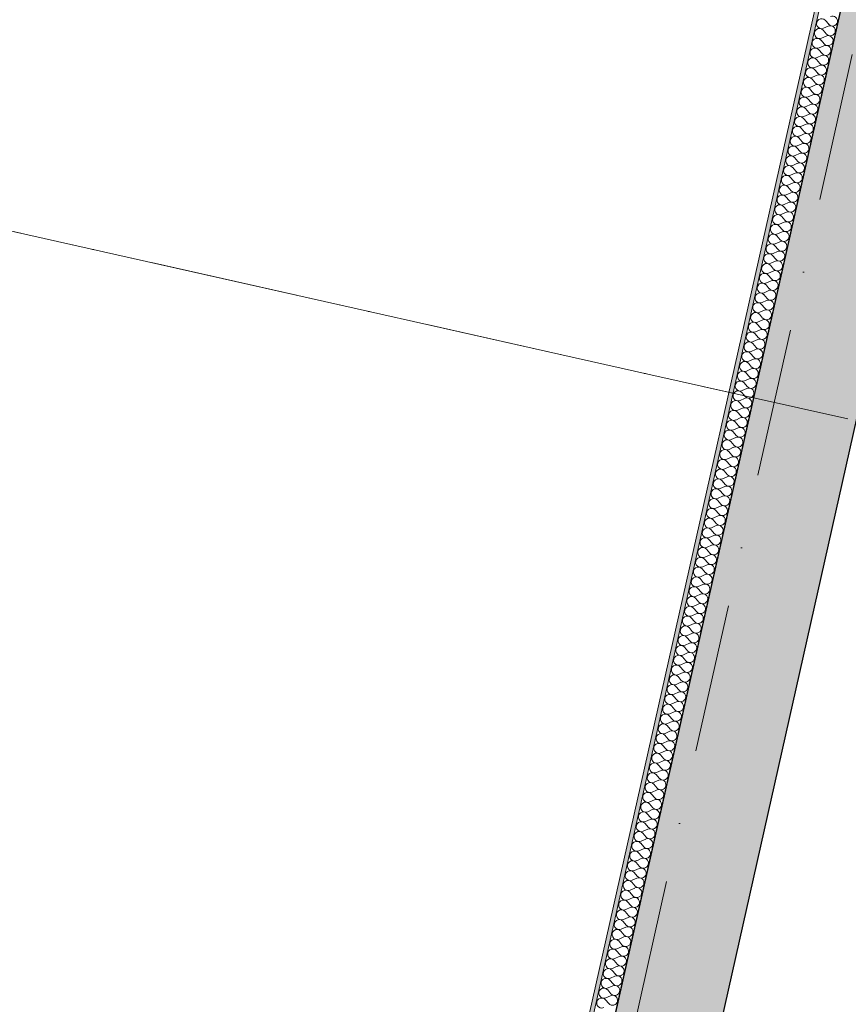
# Model space of a CAD drawing. Header units: millimetres. Extents: x -7218511 to -6645009, y 6003432 to 6221853.
# Tile 48 of 147: x -7185976 to -7184010, y 6142782 to 6145118. Entities that reach past the tile are written whole.
import ezdxf
from ezdxf.enums import TextEntityAlignment as Align

# ---------------------------------------------------------------- set-up
doc = ezdxf.new("R2010")
doc.units = ezdxf.units.MM
doc.header["$MEASUREMENT"] = 0
doc.linetypes.add('Штрихпунктирная', pattern=[670.277762, 352.777767, -176.388884, 0, -141.111112])
for name, color, linetype, lineweight in [('АР-рампа.АР_Ном._пера__1', 7, 'Continuous', 0), ('АР-Стены_внешние_.АР_Ном._пера__1', 7, 'Continuous', 0), ('АР-Стены_Перегородки_межквартирные_200.АР_Ном._пера__1', 7, 'Continuous', 15), ('АР-Чертеж-Оси_Осевые размеры.АР_Ном._пера__120', 7, 'Continuous', 0)]:
    doc.layers.add(name, color=color, linetype=linetype, lineweight=lineweight)
for name, color, linetype in [('АР-Стены_внешние_.АР', 7, 'Continuous'), ('АР-Стены_Перегородки_межквартирные_200.АР', 7, 'Continuous'), ('АР-Чертеж-Оси_Осевые размеры.АР', 7, 'Continuous')]:
    doc.layers.add(name, color=color, linetype=linetype)
doc.styles.add('РЎР“Р•РќР•Р\xa0Р\x98Р\xa0_РЎРўР\x98Р›Р¬_4', font='GOTHIC.TTF')

# ---------------------------------------------------------------- blocks, each defined once
blk = doc.blocks.new('*X375', base_point=(-6566190.3, 6562677.8))
at = {"layer": 'АР-Стены_Перегородки_межквартирные_200.АР_Ном._пера__1', "color": 7, "linetype": 'Continuous', "lineweight": 0}
for p, q in [((-7184064.1, 6145115.9), (-7184056.3, 6145106.9)), ((-7184069.3, 6145092.7), (-7184061.6, 6145083.6)), ((-7184068.2, 6145097.3), (-7184057.4, 6145102.2)), ((-7184074.5, 6145069.5), (-7184066.8, 6145060.4)), ((-7184073.5, 6145074.1), (-7184062.6, 6145079)), ((-7184079.7, 6145046.2), (-7184072, 6145037.2)), ((-7184078.7, 6145050.9), (-7184067.8, 6145055.8)), ((-7184084.9, 6145023), (-7184077.2, 6145014)), ((-7184083.9, 6145027.7), (-7184073, 6145032.5)), ((-7184090.2, 6144999.8), (-7184082.4, 6144990.7)), ((-7184089.1, 6145004.4), (-7184078.3, 6145009.3)), ((-7184095.4, 6144976.5), (-7184087.6, 6144967.5)), ((-7184094.3, 6144981.2), (-7184083.5, 6144986.1)), ((-7184100.6, 6144953.3), (-7184092.9, 6144944.3)), ((-7184099.5, 6144958), (-7184088.7, 6144962.8)), ((-7184105.8, 6144930.1), (-7184098.1, 6144921)), ((-7184104.8, 6144934.7), (-7184093.9, 6144939.6)), ((-7184111, 6144906.9), (-7184103.3, 6144897.8)), ((-7184110, 6144911.5), (-7184099.1, 6144916.4)), ((-7184116.2, 6144883.6), (-7184108.5, 6144874.6)), ((-7184115.2, 6144888.3), (-7184104.3, 6144893.2)), ((-7184121.5, 6144860.4), (-7184113.7, 6144851.3)), ((-7184120.4, 6144865), (-7184109.6, 6144869.9)), ((-7184126.7, 6144837.2), (-7184118.9, 6144828.1)), ((-7184125.6, 6144841.8), (-7184114.8, 6144846.7)), ((-7184131.9, 6144813.9), (-7184124.2, 6144804.9)), ((-7184130.8, 6144818.6), (-7184120, 6144823.5)), ((-7184137.1, 6144790.7), (-7184129.4, 6144781.6)), ((-7184136.1, 6144795.3), (-7184125.2, 6144800.2)), ((-7184142.3, 6144767.5), (-7184134.6, 6144758.4)), ((-7184141.3, 6144772.1), (-7184130.4, 6144777)), ((-7184147.5, 6144744.2), (-7184139.8, 6144735.2)), ((-7184146.5, 6144748.9), (-7184135.6, 6144753.8)), ((-7184152.8, 6144721), (-7184145, 6144711.9)), ((-7184151.7, 6144725.7), (-7184140.9, 6144730.5)), ((-7184158, 6144697.8), (-7184150.3, 6144688.7)), ((-7184156.9, 6144702.4), (-7184146.1, 6144707.3)), ((-7184163.2, 6144674.5), (-7184155.5, 6144665.5)), ((-7184162.2, 6144679.2), (-7184151.3, 6144684.1)), ((-7184168.4, 6144651.3), (-7184160.7, 6144642.3)), ((-7184167.4, 6144656), (-7184156.5, 6144660.8)), ((-7184173.6, 6144628.1), (-7184165.9, 6144619)), ((-7184172.6, 6144632.7), (-7184161.7, 6144637.6)), ((-7184178.9, 6144604.9), (-7184171.1, 6144595.8)), ((-7184177.8, 6144609.5), (-7184166.9, 6144614.4)), ((-7184184.1, 6144581.6), (-7184176.3, 6144572.6)), ((-7184183, 6144586.3), (-7184172.2, 6144591.1)), ((-7184189.3, 6144558.4), (-7184181.6, 6144549.3)), ((-7184188.2, 6144563), (-7184177.4, 6144567.9)), ((-7184194.5, 6144535.2), (-7184186.8, 6144526.1)), ((-7184193.5, 6144539.8), (-7184182.6, 6144544.7)), ((-7184199.7, 6144511.9), (-7184192, 6144502.9)), ((-7184198.7, 6144516.6), (-7184187.8, 6144521.5)), ((-7184204.9, 6144488.7), (-7184197.2, 6144479.6)), ((-7184203.9, 6144493.3), (-7184193, 6144498.2)), ((-7184210.2, 6144465.5), (-7184202.4, 6144456.4)), ((-7184209.1, 6144470.1), (-7184198.3, 6144475)), ((-7184215.4, 6144442.2), (-7184207.6, 6144433.2)), ((-7184214.3, 6144446.9), (-7184203.5, 6144451.8)), ((-7184220.6, 6144419), (-7184212.9, 6144409.9)), ((-7184219.5, 6144423.7), (-7184208.7, 6144428.5)), ((-7184225.8, 6144395.8), (-7184218.1, 6144386.7)), ((-7184224.8, 6144400.4), (-7184213.9, 6144405.3)), ((-7184231, 6144372.5), (-7184223.3, 6144363.5)), ((-7184230, 6144377.2), (-7184219.1, 6144382.1)), ((-7184236.2, 6144349.3), (-7184228.5, 6144340.3)), ((-7184235.2, 6144354), (-7184224.3, 6144358.8)), ((-7184241.5, 6144326.1), (-7184233.7, 6144317)), ((-7184240.4, 6144330.7), (-7184229.6, 6144335.6)), ((-7184246.7, 6144302.9), (-7184239, 6144293.8)), ((-7184245.6, 6144307.5), (-7184234.8, 6144312.4)), ((-7184251.9, 6144279.6), (-7184244.2, 6144270.6)), ((-7184250.9, 6144284.3), (-7184240, 6144289.1)), ((-7184257.1, 6144256.4), (-7184249.4, 6144247.3)), ((-7184256.1, 6144261), (-7184245.2, 6144265.9)), ((-7184262.3, 6144233.2), (-7184254.6, 6144224.1)), ((-7184261.3, 6144237.8), (-7184250.4, 6144242.7)), ((-7184267.5, 6144209.9), (-7184259.8, 6144200.9)), ((-7184266.5, 6144214.6), (-7184255.6, 6144219.5)), ((-7184272.8, 6144186.7), (-7184265, 6144177.6)), ((-7184271.7, 6144191.3), (-7184260.9, 6144196.2)), ((-7184278, 6144163.5), (-7184270.3, 6144154.4)), ((-7184276.9, 6144168.1), (-7184266.1, 6144173)), ((-7184283.2, 6144140.2), (-7184275.5, 6144131.2)), ((-7184282.2, 6144144.9), (-7184271.3, 6144149.8)), ((-7184288.4, 6144117), (-7184280.7, 6144107.9)), ((-7184287.4, 6144121.7), (-7184276.5, 6144126.5)), ((-7184293.6, 6144093.8), (-7184285.9, 6144084.7)), ((-7184292.6, 6144098.4), (-7184281.7, 6144103.3)), ((-7184298.9, 6144070.5), (-7184291.1, 6144061.5)), ((-7184297.8, 6144075.2), (-7184287, 6144080.1)), ((-7184304.1, 6144047.3), (-7184296.3, 6144038.3)), ((-7184303, 6144052), (-7184292.2, 6144056.8)), ((-7184309.3, 6144024.1), (-7184301.6, 6144015)), ((-7184308.2, 6144028.7), (-7184297.4, 6144033.6)), ((-7184314.5, 6144000.9), (-7184306.8, 6143991.8)), ((-7184313.5, 6144005.5), (-7184302.6, 6144010.4)), ((-7184319.7, 6143977.6), (-7184312, 6143968.6)), ((-7184318.7, 6143982.3), (-7184307.8, 6143987.1)), ((-7184324.9, 6143954.4), (-7184317.2, 6143945.3)), ((-7184323.9, 6143959), (-7184313, 6143963.9)), ((-7184330.2, 6143931.2), (-7184322.4, 6143922.1)), ((-7184329.1, 6143935.8), (-7184318.3, 6143940.7)), ((-7184335.4, 6143907.9), (-7184327.7, 6143898.9)), ((-7184334.3, 6143912.6), (-7184323.5, 6143917.5)), ((-7184340.6, 6143884.7), (-7184332.9, 6143875.6)), ((-7184339.6, 6143889.3), (-7184328.7, 6143894.2)), ((-7184345.8, 6143861.5), (-7184338.1, 6143852.4)), ((-7184344.8, 6143866.1), (-7184333.9, 6143871)), ((-7184351, 6143838.2), (-7184343.3, 6143829.2)), ((-7184350, 6143842.9), (-7184339.1, 6143847.8)), ((-7184356.2, 6143815), (-7184348.5, 6143805.9)), ((-7184355.2, 6143819.7), (-7184344.3, 6143824.5)), ((-7184361.5, 6143791.8), (-7184353.7, 6143782.7)), ((-7184360.4, 6143796.4), (-7184349.6, 6143801.3)), ((-7184366.7, 6143768.5), (-7184359, 6143759.5)), ((-7184365.6, 6143773.2), (-7184354.8, 6143778.1)), ((-7184371.9, 6143745.3), (-7184364.2, 6143736.3)), ((-7184370.9, 6143750), (-7184360, 6143754.8)), ((-7184377.1, 6143722.1), (-7184369.4, 6143713)), ((-7184376.1, 6143726.7), (-7184365.2, 6143731.6)), ((-7184382.3, 6143698.9), (-7184374.6, 6143689.8)), ((-7184381.3, 6143703.5), (-7184370.4, 6143708.4)), ((-7184387.6, 6143675.6), (-7184379.8, 6143666.6)), ((-7184386.5, 6143680.3), (-7184375.7, 6143685.1)), ((-7184392.8, 6143652.4), (-7184385, 6143643.3)), ((-7184391.7, 6143657), (-7184380.9, 6143661.9)), ((-7184398, 6143629.2), (-7184390.3, 6143620.1)), ((-7184396.9, 6143633.8), (-7184386.1, 6143638.7)), ((-7184403.2, 6143605.9), (-7184395.5, 6143596.9)), ((-7184402.2, 6143610.6), (-7184391.3, 6143615.5)), ((-7184408.4, 6143582.7), (-7184400.7, 6143573.6)), ((-7184407.4, 6143587.3), (-7184396.5, 6143592.2)), ((-7184413.6, 6143559.5), (-7184405.9, 6143550.4)), ((-7184412.6, 6143564.1), (-7184401.7, 6143569)), ((-7184418.9, 6143536.2), (-7184411.1, 6143527.2)), ((-7184417.8, 6143540.9), (-7184407, 6143545.8)), ((-7184424.1, 6143513), (-7184416.3, 6143503.9)), ((-7184423, 6143517.7), (-7184412.2, 6143522.5)), ((-7184429.3, 6143489.8), (-7184421.6, 6143480.7)), ((-7184428.2, 6143494.4), (-7184417.4, 6143499.3)), ((-7184434.5, 6143466.5), (-7184426.8, 6143457.5)), ((-7184433.5, 6143471.2), (-7184422.6, 6143476.1)), ((-7184439.7, 6143443.3), (-7184432, 6143434.3)), ((-7184438.7, 6143448), (-7184427.8, 6143452.8)), ((-7184444.9, 6143420.1), (-7184437.2, 6143411)), ((-7184443.9, 6143424.7), (-7184433, 6143429.6)), ((-7184450.2, 6143396.8), (-7184442.4, 6143387.8)), ((-7184449.1, 6143401.5), (-7184438.3, 6143406.4)), ((-7184459.6, 6143355), (-7184448.7, 6143359.9)), ((-7184455.4, 6143373.6), (-7184447.7, 6143364.6)), ((-7184454.3, 6143378.3), (-7184443.5, 6143383.1)), ((-7184464.8, 6143331.8), (-7184453.9, 6143336.7)), ((-7184460.6, 6143350.4), (-7184452.9, 6143341.3)), ((-7184470, 6143308.6), (-7184459.1, 6143313.5)), ((-7184465.8, 6143327.2), (-7184458.1, 6143318.1)), ((-7184475.2, 6143285.3), (-7184464.4, 6143290.2)), ((-7184471, 6143303.9), (-7184463.3, 6143294.9)), ((-7184480.4, 6143262.1), (-7184469.6, 6143267)), ((-7184476.3, 6143280.7), (-7184468.5, 6143271.6)), ((-7184485.6, 6143238.9), (-7184474.8, 6143243.8)), ((-7184481.5, 6143257.5), (-7184473.7, 6143248.4)), ((-7184490.9, 6143215.6), (-7184480, 6143220.5)), ((-7184486.7, 6143234.2), (-7184479, 6143225.2)), ((-7184496.1, 6143192.4), (-7184485.2, 6143197.3)), ((-7184491.9, 6143211), (-7184484.2, 6143201.9)), ((-7184501.3, 6143169.2), (-7184490.4, 6143174.1)), ((-7184497.1, 6143187.8), (-7184489.4, 6143178.7)), ((-7184506.5, 6143146), (-7184495.7, 6143150.8)), ((-7184502.3, 6143164.5), (-7184494.6, 6143155.5)), ((-7184511.7, 6143122.7), (-7184500.9, 6143127.6)), ((-7184507.6, 6143141.3), (-7184499.8, 6143132.3)), ((-7184516.9, 6143099.5), (-7184506.1, 6143104.4)), ((-7184512.8, 6143118.1), (-7184505, 6143109)), ((-7184522.2, 6143076.3), (-7184511.3, 6143081.1)), ((-7184518, 6143094.8), (-7184510.3, 6143085.8)), ((-7184527.4, 6143053), (-7184516.5, 6143057.9)), ((-7184523.2, 6143071.6), (-7184515.5, 6143062.6)), ((-7184532.6, 6143029.8), (-7184521.7, 6143034.7)), ((-7184528.4, 6143048.4), (-7184520.7, 6143039.3)), ((-7184537.8, 6143006.6), (-7184527, 6143011.5)), ((-7184533.6, 6143025.2), (-7184525.9, 6143016.1)), ((-7184543, 6142983.3), (-7184532.2, 6142988.2)), ((-7184538.9, 6143001.9), (-7184531.1, 6142992.9)), ((-7184548.3, 6142960.1), (-7184537.4, 6142965)), ((-7184544.1, 6142978.7), (-7184536.4, 6142969.6)), ((-7184553.5, 6142936.9), (-7184542.6, 6142941.8)), ((-7184549.3, 6142955.5), (-7184541.6, 6142946.4)), ((-7184558.7, 6142913.6), (-7184547.8, 6142918.5)), ((-7184554.5, 6142932.2), (-7184546.8, 6142923.2)), ((-7184563.9, 6142890.4), (-7184553, 6142895.3)), ((-7184559.7, 6142909), (-7184552, 6142899.9)), ((-7184569.1, 6142867.2), (-7184558.3, 6142872.1)), ((-7184564.9, 6142885.8), (-7184557.2, 6142876.7)), ((-7184574.3, 6142844), (-7184563.5, 6142848.8)), ((-7184570.2, 6142862.5), (-7184562.4, 6142853.5)), ((-7184579.6, 6142820.7), (-7184568.7, 6142825.6)), ((-7184575.4, 6142839.3), (-7184567.7, 6142830.3)), ((-7184584.8, 6142797.5), (-7184573.9, 6142802.4)), ((-7184580.6, 6142816.1), (-7184572.9, 6142807)), ((-7184585.8, 6142792.8), (-7184578.1, 6142783.8))]:
    blk.add_line(p, q, dxfattribs=at)
for centre, start, end in [((-7184073.1, 6145108.2), 40.4717, 294.2115), ((-7184047.3, 6145114.6), 220.4717, 347.3416), ((-7184047.3, 6145114.6), 347.3416, 114.2115), ((-7184078.3, 6145085), 40.4717, 294.2115), ((-7184052.5, 6145091.4), 220.4717, 347.3416), ((-7184052.5, 6145091.4), 347.3416, 114.2115), ((-7184083.6, 6145061.7), 40.4717, 294.2115), ((-7184057.7, 6145068.1), 220.4717, 347.3416), ((-7184057.7, 6145068.1), 347.3416, 114.2115), ((-7184088.8, 6145038.5), 40.4717, 294.2115), ((-7184062.9, 6145044.9), 220.4717, 347.3416), ((-7184062.9, 6145044.9), 347.3416, 114.2115), ((-7184094, 6145015.3), 40.4717, 294.2115), ((-7184068.2, 6145021.7), 220.4717, 347.3416), ((-7184068.2, 6145021.7), 347.3416, 114.2115), ((-7184099.2, 6144992), 40.4717, 294.2115), ((-7184073.4, 6144998.4), 220.4717, 347.3416), ((-7184073.4, 6144998.4), 347.3416, 114.2115), ((-7184104.4, 6144968.8), 40.4717, 294.2115), ((-7184078.6, 6144975.2), 220.4717, 347.3416), ((-7184078.6, 6144975.2), 347.3416, 114.2115), ((-7184109.6, 6144945.6), 40.4717, 294.2115), ((-7184083.8, 6144952), 220.4717, 347.3416), ((-7184083.8, 6144952), 347.3416, 114.2115), ((-7184114.9, 6144922.4), 40.4717, 294.2115), ((-7184089, 6144928.8), 220.4717, 347.3416), ((-7184089, 6144928.8), 347.3416, 114.2115), ((-7184120.1, 6144899.1), 40.4717, 294.2115), ((-7184094.2, 6144905.5), 220.4717, 347.3416), ((-7184094.2, 6144905.5), 347.3416, 114.2115), ((-7184125.3, 6144875.9), 40.4717, 294.2115), ((-7184099.5, 6144882.3), 220.4717, 347.3416), ((-7184099.5, 6144882.3), 347.3416, 114.2115), ((-7184130.5, 6144852.7), 40.4717, 294.2115), ((-7184104.7, 6144859.1), 220.4717, 347.3416), ((-7184104.7, 6144859.1), 347.3416, 114.2115), ((-7184135.7, 6144829.4), 40.4717, 294.2115), ((-7184109.9, 6144835.8), 220.4717, 347.3416), ((-7184109.9, 6144835.8), 347.3416, 114.2115), ((-7184140.9, 6144806.2), 40.4717, 294.2115), ((-7184115.1, 6144812.6), 220.4717, 347.3416), ((-7184115.1, 6144812.6), 347.3416, 114.2115), ((-7184146.2, 6144783), 40.4717, 294.2115), ((-7184120.3, 6144789.4), 220.4717, 347.3416), ((-7184120.3, 6144789.4), 347.3416, 114.2115), ((-7184151.4, 6144759.7), 40.4717, 294.2115), ((-7184125.5, 6144766.1), 220.4717, 347.3416), ((-7184125.5, 6144766.1), 347.3416, 114.2115), ((-7184156.6, 6144736.5), 40.4717, 294.2115), ((-7184130.8, 6144742.9), 220.4717, 347.3416), ((-7184130.8, 6144742.9), 347.3416, 114.2115), ((-7184161.8, 6144713.3), 40.4717, 294.2115), ((-7184136, 6144719.7), 220.4717, 347.3416), ((-7184136, 6144719.7), 347.3416, 114.2115), ((-7184167, 6144690), 40.4717, 294.2115), ((-7184141.2, 6144696.4), 220.4717, 347.3416), ((-7184141.2, 6144696.4), 347.3416, 114.2115), ((-7184172.3, 6144666.8), 40.4717, 294.2115), ((-7184146.4, 6144673.2), 220.4717, 347.3416), ((-7184146.4, 6144673.2), 347.3416, 114.2115), ((-7184177.5, 6144643.6), 40.4717, 294.2115), ((-7184151.6, 6144650), 220.4717, 347.3416), ((-7184151.6, 6144650), 347.3416, 114.2115), ((-7184182.7, 6144620.4), 40.4717, 294.2115), ((-7184156.8, 6144626.8), 220.4717, 347.3416), ((-7184156.8, 6144626.8), 347.3416, 114.2115), ((-7184187.9, 6144597.1), 40.4717, 294.2115), ((-7184162.1, 6144603.5), 220.4717, 347.3416), ((-7184162.1, 6144603.5), 347.3416, 114.2115), ((-7184193.1, 6144573.9), 40.4717, 294.2115), ((-7184167.3, 6144580.3), 220.4717, 347.3416), ((-7184167.3, 6144580.3), 347.3416, 114.2115), ((-7184198.3, 6144550.7), 40.4717, 294.2115), ((-7184172.5, 6144557.1), 220.4717, 347.3416), ((-7184172.5, 6144557.1), 347.3416, 114.2115), ((-7184203.6, 6144527.4), 40.4717, 294.2115), ((-7184177.7, 6144533.8), 220.4717, 347.3416), ((-7184177.7, 6144533.8), 347.3416, 114.2115), ((-7184208.8, 6144504.2), 40.4717, 294.2115), ((-7184182.9, 6144510.6), 220.4717, 347.3416), ((-7184182.9, 6144510.6), 347.3416, 114.2115), ((-7184214, 6144481), 40.4717, 294.2115), ((-7184188.2, 6144487.4), 220.4717, 347.3416), ((-7184188.2, 6144487.4), 347.3416, 114.2115), ((-7184219.2, 6144457.7), 40.4717, 294.2115), ((-7184193.4, 6144464.1), 220.4717, 347.3416), ((-7184193.4, 6144464.1), 347.3416, 114.2115), ((-7184224.4, 6144434.5), 40.4717, 294.2115), ((-7184198.6, 6144440.9), 220.4717, 347.3416), ((-7184198.6, 6144440.9), 347.3416, 114.2115), ((-7184229.6, 6144411.3), 40.4717, 294.2115), ((-7184203.8, 6144417.7), 220.4717, 347.3416), ((-7184203.8, 6144417.7), 347.3416, 114.2115), ((-7184234.9, 6144388), 40.4717, 294.2115), ((-7184209, 6144394.4), 220.4717, 347.3416), ((-7184209, 6144394.4), 347.3416, 114.2115), ((-7184240.1, 6144364.8), 40.4717, 294.2115), ((-7184214.2, 6144371.2), 220.4717, 347.3416), ((-7184214.2, 6144371.2), 347.3416, 114.2115), ((-7184245.3, 6144341.6), 40.4717, 294.2115), ((-7184219.5, 6144348), 220.4717, 347.3416), ((-7184219.5, 6144348), 347.3416, 114.2115), ((-7184250.5, 6144318.4), 40.4717, 294.2115), ((-7184224.7, 6144324.8), 220.4717, 347.3416), ((-7184224.7, 6144324.8), 347.3416, 114.2115), ((-7184255.7, 6144295.1), 40.4717, 294.2115), ((-7184229.9, 6144301.5), 220.4717, 347.3416), ((-7184229.9, 6144301.5), 347.3416, 114.2115), ((-7184261, 6144271.9), 40.4717, 294.2115), ((-7184235.1, 6144278.3), 220.4717, 347.3416), ((-7184235.1, 6144278.3), 347.3416, 114.2115), ((-7184266.2, 6144248.7), 40.4717, 294.2115), ((-7184240.3, 6144255.1), 220.4717, 347.3416), ((-7184240.3, 6144255.1), 347.3416, 114.2115), ((-7184271.4, 6144225.4), 40.4717, 294.2115), ((-7184245.5, 6144231.8), 220.4717, 347.3416), ((-7184245.5, 6144231.8), 347.3416, 114.2115), ((-7184276.6, 6144202.2), 40.4717, 294.2115), ((-7184250.8, 6144208.6), 220.4717, 347.3416), ((-7184250.8, 6144208.6), 347.3416, 114.2115), ((-7184281.8, 6144179), 40.4717, 294.2115), ((-7184256, 6144185.4), 220.4717, 347.3416), ((-7184256, 6144185.4), 347.3416, 114.2115), ((-7184287, 6144155.7), 40.4717, 294.2115), ((-7184261.2, 6144162.1), 220.4717, 347.3416), ((-7184261.2, 6144162.1), 347.3416, 114.2115), ((-7184292.3, 6144132.5), 40.4717, 294.2115), ((-7184266.4, 6144138.9), 220.4717, 347.3416), ((-7184266.4, 6144138.9), 347.3416, 114.2115), ((-7184297.5, 6144109.3), 40.4717, 294.2115), ((-7184271.6, 6144115.7), 220.4717, 347.3416), ((-7184271.6, 6144115.7), 347.3416, 114.2115), ((-7184302.7, 6144086), 40.4717, 294.2115), ((-7184276.9, 6144092.4), 220.4717, 347.3416), ((-7184276.9, 6144092.4), 347.3416, 114.2115), ((-7184307.9, 6144062.8), 40.4717, 294.2115), ((-7184282.1, 6144069.2), 220.4717, 347.3416), ((-7184282.1, 6144069.2), 347.3416, 114.2115), ((-7184313.1, 6144039.6), 40.4717, 294.2115), ((-7184287.3, 6144046), 220.4717, 347.3416), ((-7184287.3, 6144046), 347.3416, 114.2115), ((-7184318.3, 6144016.4), 40.4717, 294.2115), ((-7184292.5, 6144022.8), 220.4717, 347.3416), ((-7184292.5, 6144022.8), 347.3416, 114.2115), ((-7184323.6, 6143993.1), 40.4717, 294.2115), ((-7184297.7, 6143999.5), 220.4717, 347.3416), ((-7184297.7, 6143999.5), 347.3416, 114.2115), ((-7184328.8, 6143969.9), 40.4717, 294.2115), ((-7184302.9, 6143976.3), 220.4717, 347.3416), ((-7184302.9, 6143976.3), 347.3416, 114.2115), ((-7184334, 6143946.7), 40.4717, 294.2115), ((-7184308.2, 6143953.1), 220.4717, 347.3416), ((-7184308.2, 6143953.1), 347.3416, 114.2115), ((-7184339.2, 6143923.4), 40.4717, 294.2115), ((-7184313.4, 6143929.8), 220.4717, 347.3416), ((-7184313.4, 6143929.8), 347.3416, 114.2115), ((-7184344.4, 6143900.2), 40.4717, 294.2115), ((-7184318.6, 6143906.6), 220.4717, 347.3416), ((-7184318.6, 6143906.6), 347.3416, 114.2115), ((-7184349.7, 6143877), 40.4717, 294.2115), ((-7184323.8, 6143883.4), 220.4717, 347.3416), ((-7184323.8, 6143883.4), 347.3416, 114.2115), ((-7184354.9, 6143853.7), 40.4717, 294.2115), ((-7184329, 6143860.1), 220.4717, 347.3416), ((-7184329, 6143860.1), 347.3416, 114.2115), ((-7184360.1, 6143830.5), 40.4717, 294.2115), ((-7184334.2, 6143836.9), 220.4717, 347.3416), ((-7184334.2, 6143836.9), 347.3416, 114.2115), ((-7184365.3, 6143807.3), 40.4717, 294.2115), ((-7184339.5, 6143813.7), 220.4717, 347.3416), ((-7184339.5, 6143813.7), 347.3416, 114.2115), ((-7184370.5, 6143784), 40.4717, 294.2115), ((-7184344.7, 6143790.4), 220.4717, 347.3416), ((-7184344.7, 6143790.4), 347.3416, 114.2115), ((-7184375.7, 6143760.8), 40.4717, 294.2115), ((-7184349.9, 6143767.2), 220.4717, 347.3416), ((-7184349.9, 6143767.2), 347.3416, 114.2115), ((-7184381, 6143737.6), 40.4717, 294.2115), ((-7184355.1, 6143744), 220.4717, 347.3416), ((-7184355.1, 6143744), 347.3416, 114.2115), ((-7184386.2, 6143714.4), 40.4717, 294.2115), ((-7184360.3, 6143720.8), 220.4717, 347.3416), ((-7184360.3, 6143720.8), 347.3416, 114.2115), ((-7184391.4, 6143691.1), 40.4717, 294.2115), ((-7184365.6, 6143697.5), 220.4717, 347.3416), ((-7184365.6, 6143697.5), 347.3416, 114.2115), ((-7184396.6, 6143667.9), 40.4717, 294.2115), ((-7184370.8, 6143674.3), 220.4717, 347.3416), ((-7184370.8, 6143674.3), 347.3416, 114.2115), ((-7184401.8, 6143644.7), 40.4717, 294.2115), ((-7184376, 6143651.1), 220.4717, 347.3416), ((-7184376, 6143651.1), 347.3416, 114.2115), ((-7184407, 6143621.4), 40.4717, 294.2115), ((-7184381.2, 6143627.8), 220.4717, 347.3416), ((-7184381.2, 6143627.8), 347.3416, 114.2115), ((-7184412.3, 6143598.2), 40.4717, 294.2115), ((-7184386.4, 6143604.6), 220.4717, 347.3416), ((-7184386.4, 6143604.6), 347.3416, 114.2115), ((-7184417.5, 6143575), 40.4717, 294.2115), ((-7184391.6, 6143581.4), 220.4717, 347.3416), ((-7184391.6, 6143581.4), 347.3416, 114.2115), ((-7184422.7, 6143551.7), 40.4717, 294.2115), ((-7184402.1, 6143534.9), 347.3416, 114.2115), ((-7184396.9, 6143558.1), 220.4717, 347.3416), ((-7184396.9, 6143558.1), 347.3416, 114.2115), ((-7184427.9, 6143528.5), 40.4717, 294.2115), ((-7184407.3, 6143511.7), 347.3416, 114.2115), ((-7184402.1, 6143534.9), 220.4717, 347.3416), ((-7184433.1, 6143505.3), 40.4717, 294.2115), ((-7184412.5, 6143488.4), 347.3416, 114.2115), ((-7184407.3, 6143511.7), 220.4717, 347.3416), ((-7184438.3, 6143482), 40.4717, 294.2115), ((-7184417.7, 6143465.2), 347.3416, 114.2115), ((-7184412.5, 6143488.4), 220.4717, 347.3416), ((-7184443.6, 6143458.8), 40.4717, 294.2115), ((-7184422.9, 6143442), 347.3416, 114.2115), ((-7184417.7, 6143465.2), 220.4717, 347.3416), ((-7184448.8, 6143435.6), 40.4717, 294.2115), ((-7184428.2, 6143418.8), 347.3416, 114.2115), ((-7184422.9, 6143442), 220.4717, 347.3416), ((-7184454, 6143412.4), 40.4717, 294.2115), ((-7184433.4, 6143395.5), 347.3416, 114.2115), ((-7184428.2, 6143418.8), 220.4717, 347.3416), ((-7184459.2, 6143389.1), 40.4717, 294.2115), ((-7184438.6, 6143372.3), 347.3416, 114.2115), ((-7184433.4, 6143395.5), 220.4717, 347.3416), ((-7184464.4, 6143365.9), 40.4717, 294.2115), ((-7184443.8, 6143349.1), 347.3416, 114.2115), ((-7184438.6, 6143372.3), 220.4717, 347.3416), ((-7184469.7, 6143342.7), 40.4717, 294.2115), ((-7184449, 6143325.8), 347.3416, 114.2115), ((-7184443.8, 6143349.1), 220.4717, 347.3416), ((-7184474.9, 6143319.4), 40.4717, 294.2115), ((-7184454.3, 6143302.6), 347.3416, 114.2115), ((-7184449, 6143325.8), 220.4717, 347.3416), ((-7184480.1, 6143296.2), 40.4717, 294.2115), ((-7184459.5, 6143279.4), 347.3416, 114.2115), ((-7184454.3, 6143302.6), 220.4717, 347.3416), ((-7184485.3, 6143273), 40.4717, 294.2115), ((-7184464.7, 6143256.1), 347.3416, 114.2115), ((-7184459.5, 6143279.4), 220.4717, 347.3416), ((-7184490.5, 6143249.7), 40.4717, 294.2115), ((-7184469.9, 6143232.9), 347.3416, 114.2115), ((-7184464.7, 6143256.1), 220.4717, 347.3416), ((-7184495.7, 6143226.5), 40.4717, 294.2115), ((-7184475.1, 6143209.7), 347.3416, 114.2115), ((-7184469.9, 6143232.9), 220.4717, 347.3416), ((-7184501, 6143203.3), 40.4717, 294.2115), ((-7184480.3, 6143186.4), 347.3416, 114.2115), ((-7184475.1, 6143209.7), 220.4717, 347.3416), ((-7184506.2, 6143180), 40.4717, 294.2115), ((-7184485.6, 6143163.2), 347.3416, 114.2115), ((-7184480.3, 6143186.4), 220.4717, 347.3416), ((-7184511.4, 6143156.8), 40.4717, 294.2115), ((-7184490.8, 6143140), 347.3416, 114.2115), ((-7184485.6, 6143163.2), 220.4717, 347.3416), ((-7184516.6, 6143133.6), 40.4717, 294.2115), ((-7184496, 6143116.8), 347.3416, 114.2115), ((-7184490.8, 6143140), 220.4717, 347.3416), ((-7184521.8, 6143110.4), 40.4717, 294.2115), ((-7184501.2, 6143093.5), 347.3416, 114.2115), ((-7184496, 6143116.8), 220.4717, 347.3416), ((-7184527, 6143087.1), 40.4717, 294.2115), ((-7184506.4, 6143070.3), 347.3416, 114.2115), ((-7184501.2, 6143093.5), 220.4717, 347.3416), ((-7184532.3, 6143063.9), 40.4717, 294.2115), ((-7184511.6, 6143047.1), 347.3416, 114.2115), ((-7184506.4, 6143070.3), 220.4717, 347.3416), ((-7184537.5, 6143040.7), 40.4717, 294.2115), ((-7184516.9, 6143023.8), 347.3416, 114.2115), ((-7184511.6, 6143047.1), 220.4717, 347.3416), ((-7184542.7, 6143017.4), 40.4717, 294.2115), ((-7184522.1, 6143000.6), 347.3416, 114.2115), ((-7184516.9, 6143023.8), 220.4717, 347.3416), ((-7184547.9, 6142994.2), 40.4717, 294.2115), ((-7184527.3, 6142977.4), 347.3416, 114.2115), ((-7184522.1, 6143000.6), 220.4717, 347.3416), ((-7184553.1, 6142971), 40.4717, 294.2115), ((-7184532.5, 6142954.1), 347.3416, 114.2115), ((-7184527.3, 6142977.4), 220.4717, 347.3416), ((-7184558.4, 6142947.7), 40.4717, 294.2115), ((-7184537.7, 6142930.9), 347.3416, 114.2115), ((-7184532.5, 6142954.1), 220.4717, 347.3416), ((-7184563.6, 6142924.5), 40.4717, 294.2115), ((-7184542.9, 6142907.7), 347.3416, 114.2115), ((-7184537.7, 6142930.9), 220.4717, 347.3416), ((-7184568.8, 6142901.3), 40.4717, 294.2115), ((-7184548.2, 6142884.4), 347.3416, 114.2115), ((-7184542.9, 6142907.7), 220.4717, 347.3416), ((-7184574, 6142878), 40.4717, 294.2115), ((-7184553.4, 6142861.2), 347.3416, 114.2115), ((-7184548.2, 6142884.4), 220.4717, 347.3416), ((-7184579.2, 6142854.8), 40.4717, 294.2115), ((-7184558.6, 6142838), 347.3416, 114.2115), ((-7184553.4, 6142861.2), 220.4717, 347.3416), ((-7184584.4, 6142831.6), 40.4717, 294.2115), ((-7184563.8, 6142814.8), 347.3416, 114.2115), ((-7184558.6, 6142838), 220.4717, 347.3416), ((-7184589.7, 6142808.4), 40.4717, 294.2115), ((-7184569, 6142791.5), 347.3416, 114.2115), ((-7184563.8, 6142814.8), 220.4717, 347.3416), ((-7184594.9, 6142785.1), 40.4717, 294.2115), ((-7184569, 6142791.5), 220.4717, 347.3416)]:
    blk.add_arc(centre, 11.9, start, end, dxfattribs=at)
blk = doc.blocks.new('Стена_195_3', base_point=(-7182635.2, 6151615.7))
at = {"layer": 'АР-Стены_Перегородки_межквартирные_200.АР', "linetype": 'Continuous', "lineweight": 0, "true_color": 0x000000}
h = blk.add_hatch(dxfattribs=at)
h.set_pattern_fill('ШТУКАТУРКА__ГИПС_01_0003', color=18, style=0, pattern_type=2)
h.set_pattern_definition([(45, (-6566190.34, 6563027.8), (-111.369318, 111.369318), [0, -105, 0, -157.5]), (110, (-6565840.34, 6563027.8), (148.001588, 53.868173), [0, -77, 0, -133])])
h.paths.add_polyline_path([(-7182635.2, 6151615.7), (-7185915.8, 6137009.4), (-7185906, 6137007.2), (-7182625.5, 6151613.5)])
at = {"layer": 'АР-Стены_Перегородки_межквартирные_200.АР_Ном._пера__1', "color": 7, "linetype": 'Continuous', "lineweight": 0}
blk.add_line((-7182625.5, 6151613.5), (-7185906, 6137007.2), dxfattribs=at)
at = {"layer": 'АР-Стены_Перегородки_межквартирные_200.АР_Ном._пера__1', "color": 7, "linetype": 'Continuous', "lineweight": 0, "flags": 128}
for points in [[(-7182635.2, 6151615.7), (-7185915.8, 6137009.4)], [(-7185857.2, 6136996.2), (-7182576.7, 6151602.5)]]:
    blk.add_lwpolyline(points, dxfattribs=at)
at = {"layer": 'АР-Стены_Перегородки_межквартирные_200.АР', "color": 7, "lineweight": 0}
blk.add_blockref('*X375', (-6566190.3, 6562677.8), dxfattribs=at)
blk = doc.blocks.new('Стандартный Маркер Сетки[4]_3', base_point=(-7182312.1, 6152552))
at = {"layer": 'АР-Чертеж-Оси_Осевые размеры.АР_Ном._пера__120', "color": 7, "linetype": 'Штрихпунктирная', "lineweight": 0}
blk.add_line((-7182531.3, 6151576.3), (-7187093.8, 6131261.9), dxfattribs=at)
at = {"layer": 'АР-Чертеж-Оси_Осевые размеры.АР_Ном._пера__120', "color": 7, "lineweight": 0, "style": 'РЎР“Р•РќР•Р\xa0Р\x98Р\xa0_РЎРўР\x98Р›Р¬_4'}
blk.add_attdef('AC_MarkerText_1', text='', height=350, rotation=347.3417, dxfattribs=at).set_placement((-7187352.5, 6129979.4), align=Align.TOP_CENTER)
blk = doc.blocks.new('Стандартный Маркер Сетки[18]_3', base_point=(-7182312.1, 6152552))
at = {"layer": 'АР-Чертеж-Оси_Осевые размеры.АР_Ном._пера__120', "color": 7, "linetype": 'Штрихпунктирная', "lineweight": 0}
blk.add_line((-7182531.3, 6151576.3), (-7187093.8, 6131261.9), dxfattribs=at)
at = {"layer": 'АР-Чертеж-Оси_Осевые размеры.АР_Ном._пера__120', "color": 7, "lineweight": 0, "style": 'РЎР“Р•РќР•Р\xa0Р\x98Р\xa0_РЎРўР\x98Р›Р¬_4'}
blk.add_attdef('AC_MarkerText_1', text='', height=350, rotation=347.3417, dxfattribs=at).set_placement((-7187352.5, 6129979.4), align=Align.TOP_CENTER)
blk = doc.blocks.new('Стандартный Маркер Сетки[19]_3', base_point=(-7182312.1, 6152552))
at = {"layer": 'АР-Чертеж-Оси_Осевые размеры.АР_Ном._пера__120', "color": 7, "linetype": 'Штрихпунктирная', "lineweight": 0}
blk.add_line((-7182531.3, 6151576.3), (-7187093.8, 6131261.9), dxfattribs=at)
at = {"layer": 'АР-Чертеж-Оси_Осевые размеры.АР_Ном._пера__120', "color": 7, "lineweight": 0, "style": 'РЎР“Р•РќР•Р\xa0Р\x98Р\xa0_РЎРўР\x98Р›Р¬_4'}
blk.add_attdef('AC_MarkerText_1', text='', height=350, rotation=347.3417, dxfattribs=at).set_placement((-7187352.5, 6129979.4), align=Align.TOP_CENTER)
blk = doc.blocks.new('Стандартный Маркер Сетки[20]_3', base_point=(-7182312.1, 6152552))
at = {"layer": 'АР-Чертеж-Оси_Осевые размеры.АР_Ном._пера__120', "color": 7, "linetype": 'Штрихпунктирная', "lineweight": 0}
blk.add_line((-7182531.3, 6151576.3), (-7187093.8, 6131261.9), dxfattribs=at)
at = {"layer": 'АР-Чертеж-Оси_Осевые размеры.АР_Ном._пера__120', "color": 7, "lineweight": 0, "style": 'РЎР“Р•РќР•Р\xa0Р\x98Р\xa0_РЎРўР\x98Р›Р¬_4'}
blk.add_attdef('AC_MarkerText_1', text='', height=350, rotation=347.3417, dxfattribs=at).set_placement((-7187352.5, 6129979.4), align=Align.TOP_CENTER)
blk = doc.blocks.new('Стандартный Маркер Сетки[33]_3', base_point=(-7182312.1, 6152552))
at = {"layer": 'АР-Чертеж-Оси_Осевые размеры.АР_Ном._пера__120', "color": 7, "linetype": 'Штрихпунктирная', "lineweight": 0}
blk.add_line((-7182531.3, 6151576.3), (-7187093.8, 6131261.9), dxfattribs=at)
at = {"layer": 'АР-Чертеж-Оси_Осевые размеры.АР_Ном._пера__120', "color": 7, "lineweight": 0, "style": 'РЎР“Р•РќР•Р\xa0Р\x98Р\xa0_РЎРўР\x98Р›Р¬_4'}
blk.add_attdef('AC_MarkerText_1', text='', height=350, rotation=347.3417, dxfattribs=at).set_placement((-7187352.5, 6129979.4), align=Align.TOP_CENTER)
blk = doc.blocks.new('Стандартный Маркер Сетки[47]_3', base_point=(-7182312.1, 6152552))
at = {"layer": 'АР-Чертеж-Оси_Осевые размеры.АР_Ном._пера__120', "color": 7, "linetype": 'Штрихпунктирная', "lineweight": 0}
blk.add_line((-7182531.3, 6151576.3), (-7187093.8, 6131261.9), dxfattribs=at)
at = {"layer": 'АР-Чертеж-Оси_Осевые размеры.АР_Ном._пера__120', "color": 7, "lineweight": 0, "style": 'РЎР“Р•РќР•Р\xa0Р\x98Р\xa0_РЎРўР\x98Р›Р¬_4'}
blk.add_attdef('AC_MarkerText_1', text='', height=350, rotation=347.3417, dxfattribs=at).set_placement((-7187352.5, 6129979.4), align=Align.TOP_CENTER)
blk = doc.blocks.new('Стандартный Маркер Сетки[48]_3', base_point=(-7182312.1, 6152552))
at = {"layer": 'АР-Чертеж-Оси_Осевые размеры.АР_Ном._пера__120', "color": 7, "linetype": 'Штрихпунктирная', "lineweight": 0}
blk.add_line((-7182531.3, 6151576.3), (-7187093.8, 6131261.9), dxfattribs=at)
at = {"layer": 'АР-Чертеж-Оси_Осевые размеры.АР_Ном._пера__120', "color": 7, "lineweight": 0, "style": 'РЎР“Р•РќР•Р\xa0Р\x98Р\xa0_РЎРўР\x98Р›Р¬_4'}
blk.add_attdef('AC_MarkerText_1', text='', height=350, rotation=347.3417, dxfattribs=at).set_placement((-7187352.5, 6129979.4), align=Align.TOP_CENTER)
blk = doc.blocks.new('Стандартный Маркер Сетки[49]_3', base_point=(-7182312.1, 6152552))
at = {"layer": 'АР-Чертеж-Оси_Осевые размеры.АР_Ном._пера__120', "color": 7, "linetype": 'Штрихпунктирная', "lineweight": 0}
blk.add_line((-7182531.3, 6151576.3), (-7187093.8, 6131261.9), dxfattribs=at)
at = {"layer": 'АР-Чертеж-Оси_Осевые размеры.АР_Ном._пера__120', "color": 7, "lineweight": 0, "style": 'РЎР“Р•РќР•Р\xa0Р\x98Р\xa0_РЎРўР\x98Р›Р¬_4'}
blk.add_attdef('AC_MarkerText_1', text='', height=350, rotation=347.3417, dxfattribs=at).set_placement((-7187352.5, 6129979.4), align=Align.TOP_CENTER)
blk = doc.blocks.new('Стена_252_3', base_point=(-7185730.9, 6136988.3))
at = {"layer": 'АР-Стены_внешние_.АР', "linetype": 'Continuous', "lineweight": 0, "true_color": 0x000000}
h = blk.add_hatch(dxfattribs=at)
h.set_pattern_fill('ЖЕЛЕЗОБЕТОН__PROJECT__0003', color=18, style=0, pattern_type=2)
h.set_pattern_definition([(45, (-6566190.34, 6562677.8), (-84.852814, 84.852814), []), (45, (-6566232.77, 6562720.22), (-84.852814, 84.852814), [90, -30, 0, -30])])
h.paths.add_polyline_path([(-7185618.3, 6136963), (-7185604.6, 6136980.4), (-7182332.8, 6151547.7), (-7182576.7, 6151602.5), (-7185852.8, 6137015.7)])
at = {"layer": 'АР-Стены_внешние_.АР_Ном._пера__1', "color": 7, "linetype": 'Continuous', "lineweight": 30, "flags": 128}
for points in [[(-7185604.6, 6136980.4), (-7182288.9, 6151742.9)], [(-7182576.7, 6151602.5), (-7185852.8, 6137015.7)]]:
    blk.add_lwpolyline(points, dxfattribs=at)
blk = doc.blocks.new('Стандартный Маркер Сетки[74]_3', base_point=(-7215418.6, 6151224.6))
at = {"layer": 'АР-Чертеж-Оси_Осевые размеры.АР_Ном._пера__120', "color": 7, "linetype": 'Штрихпунктирная', "lineweight": 0}
blk.add_line((-7214442.9, 6151005.4), (-7135501.7, 6133275.6), dxfattribs=at)
at = {"layer": 'АР-Чертеж-Оси_Осевые размеры.АР_Ном._пера__120', "color": 7, "lineweight": 0, "style": 'РЎР“Р•РќР•Р\xa0Р\x98Р\xa0_РЎРўР\x98Р›Р¬_4'}
for tag, p in [('AC_MarkerText_1_0', (-7215836.5, 6151515.2)), ('AC_MarkerText_1_1', (-7133968.2, 6133128))]:
    blk.add_attdef(tag, text='', height=350, rotation=347.3417, dxfattribs=at).set_placement(p, align=Align.TOP_CENTER)
blk = doc.blocks.new('Стандартный Маркер Сетки[86]_3', base_point=(-7215418.6, 6151224.6))
at = {"layer": 'АР-Чертеж-Оси_Осевые размеры.АР_Ном._пера__120', "color": 7, "linetype": 'Штрихпунктирная', "lineweight": 0}
blk.add_line((-7214442.9, 6151005.4), (-7135501.7, 6133275.6), dxfattribs=at)
at = {"layer": 'АР-Чертеж-Оси_Осевые размеры.АР_Ном._пера__120', "color": 7, "lineweight": 0, "style": 'РЎР“Р•РќР•Р\xa0Р\x98Р\xa0_РЎРўР\x98Р›Р¬_4'}
for tag, p in [('AC_MarkerText_1_0', (-7215836.5, 6151515.2)), ('AC_MarkerText_1_1', (-7133968.2, 6133128))]:
    blk.add_attdef(tag, text='', height=350, rotation=347.3417, dxfattribs=at).set_placement(p, align=Align.TOP_CENTER)
blk = doc.blocks.new('Стандартный Маркер Сетки[90]_3', base_point=(-7215418.6, 6151224.6))
at = {"layer": 'АР-Чертеж-Оси_Осевые размеры.АР_Ном._пера__120', "color": 7, "linetype": 'Штрихпунктирная', "lineweight": 0}
blk.add_line((-7214442.9, 6151005.4), (-7135501.7, 6133275.6), dxfattribs=at)
at = {"layer": 'АР-Чертеж-Оси_Осевые размеры.АР_Ном._пера__120', "color": 7, "lineweight": 0, "style": 'РЎР“Р•РќР•Р\xa0Р\x98Р\xa0_РЎРўР\x98Р›Р¬_4'}
for tag, p in [('AC_MarkerText_1_0', (-7215836.5, 6151515.2)), ('AC_MarkerText_1_1', (-7133968.2, 6133128))]:
    blk.add_attdef(tag, text='', height=350, rotation=347.3417, dxfattribs=at).set_placement(p, align=Align.TOP_CENTER)
blk = doc.blocks.new('Стандартный Маркер Сетки[95]_3', base_point=(-7215418.6, 6151224.6))
at = {"layer": 'АР-Чертеж-Оси_Осевые размеры.АР_Ном._пера__120', "color": 7, "linetype": 'Штрихпунктирная', "lineweight": 0}
blk.add_line((-7214442.9, 6151005.4), (-7135501.7, 6133275.6), dxfattribs=at)
at = {"layer": 'АР-Чертеж-Оси_Осевые размеры.АР_Ном._пера__120', "color": 7, "lineweight": 0, "style": 'РЎР“Р•РќР•Р\xa0Р\x98Р\xa0_РЎРўР\x98Р›Р¬_4'}
for tag, p in [('AC_MarkerText_1_0', (-7215836.5, 6151515.2)), ('AC_MarkerText_1_1', (-7133968.2, 6133128))]:
    blk.add_attdef(tag, text='', height=350, rotation=347.3417, dxfattribs=at).set_placement(p, align=Align.TOP_CENTER)

msp = doc.modelspace()

# ---------------------------------------------------------------- linework, layer by layer
at = {"layer": 'АР-рампа.АР_Ном._пера__1', "color": 7, "linetype": 'Continuous', "lineweight": 0}
for p, q in [((-7183684.1, 6146900.1), (-7185908.2, 6136997.2)), ((-7187893.5, 6145042.6), (-7184478.5, 6144275.6)), ((-7184283.4, 6144231.7), (-7184478.5, 6144275.6))]:
    msp.add_line(p, q, dxfattribs=at)

# ---------------------------------------------------------------- block references
at = {"layer": 'АР-Стены_внешние_.АР', "color": 7, "lineweight": 0}
msp.add_blockref('Стена_252_3', (-7185730.9, 6136988.3), dxfattribs=at)
at = {"layer": 'АР-Стены_Перегородки_межквартирные_200.АР', "color": 7, "lineweight": 0}
msp.add_blockref('Стена_195_3', (-7182635.2, 6151615.7), dxfattribs=at)
at = {"layer": 'АР-Чертеж-Оси_Осевые размеры.АР', "color": 8, "linetype": 'Continuous', "lineweight": 15}
for name, p in [('Стандартный Маркер Сетки[4]_3', (-7182312.1, 6152552)), ('Стандартный Маркер Сетки[18]_3', (-7182312.1, 6152552)), ('Стандартный Маркер Сетки[19]_3', (-7182312.1, 6152552)), ('Стандартный Маркер Сетки[20]_3', (-7182312.1, 6152552)), ('Стандартный Маркер Сетки[33]_3', (-7182312.1, 6152552)), ('Стандартный Маркер Сетки[47]_3', (-7182312.1, 6152552)), ('Стандартный Маркер Сетки[48]_3', (-7182312.1, 6152552)), ('Стандартный Маркер Сетки[49]_3', (-7182312.1, 6152552)), ('Стандартный Маркер Сетки[74]_3', (-7215418.6, 6151224.6)), ('Стандартный Маркер Сетки[86]_3', (-7215418.6, 6151224.6)), ('Стандартный Маркер Сетки[90]_3', (-7215418.6, 6151224.6)), ('Стандартный Маркер Сетки[95]_3', (-7215418.6, 6151224.6))]:
    msp.add_blockref(name, p, dxfattribs=at)

doc.saveas('drawing.dxf')
